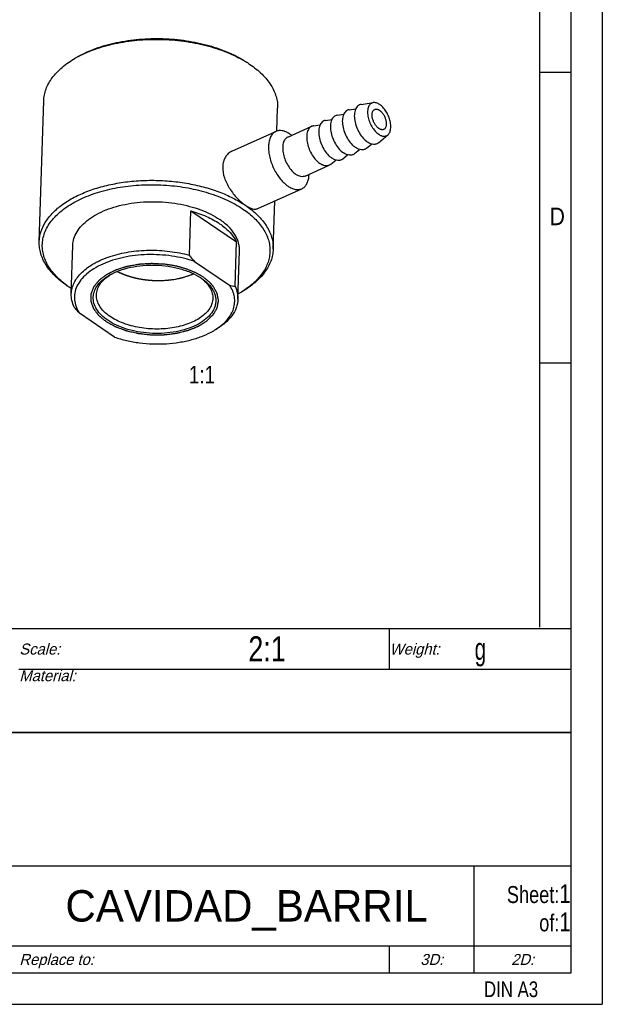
# Model space of a CAD drawing. Header units: millimetres. Extents: x 0 to 420, y 0 to 297.
# Tile 3 of 4: x 327 to 420, y 0 to 157. Entities that reach past the tile are written whole.
import ezdxf

# ---------------------------------------------------------------- set-up
doc = ezdxf.new("R2010")
doc.units = ezdxf.units.MM
doc.header["$LTSCALE"] = 23.1
doc.layers.get('0').update_dxf_attribs({"linetype": 'CONTINUOUS'})
doc.layers.add('02___PRT_ALL_AXES', color=7, linetype='CONTINUOUS')
doc.layers.add('035__NOTES', color=7, linetype='CONTINUOUS')
doc.styles.get("Standard").update_dxf_attribs({"font": 'txt', "width": 0.8})
doc.styles.add('TEXTSTYLE_2', font='txt', dxfattribs={"width": 0.9})
doc.styles.add('TEXTSTYLE_3', font='txt')
doc.styles.add('TEXTSTYLE_6', font='txt', dxfattribs={"width": 0.7})

# ---------------------------------------------------------------- blocks, each defined once
blk = doc.blocks.new('CAJETIN_BL0', base_point=(322.5, 148.5))
at = {"color": 7, "linetype": 'CONTINUOUS'}
for p, q in [((415, 292), (415, 5)), ((229.99, 59.76), (414.99, 59.76)), ((230, 43.25), (415, 43.25)), ((283.77, 22), (415.01, 22))]:
    blk.add_line(p, q, dxfattribs=at)

msp = doc.modelspace()

# ---------------------------------------------------------------- linework, layer by layer
at = {"color": 2, "linetype": 'CONTINUOUS'}
for p, q in [((420, 297), (420, 0)), ((410, 287), (410, 59.99)), ((410, 148.25), (415, 148.25)), ((350.4593, 117.694), (350.3892, 117.7018)), ((353.2917, 117.1313), (353.2198, 117.1522)), ((358.166, 114.1816), (358.1483, 114.2046)), ((410, 102), (415, 102)), ((230.0312, 59.7816), (415.0312, 59.7816)), ((386.1512, 53.2816), (386.1512, 59.7816)), ((415.0312, 5.0316), (415.0312, 59.7816)), ((327.2812, 53.2816), (415.0312, 53.2816)), ((230.0312, 43.2816), (415.0312, 43.2816)), ((230.0312, 22.0316), (415.0312, 22.0316)), ((399.6512, 5.0316), (399.6512, 22.0316)), ((230.0312, 9.2816), (415.0312, 9.2816)), ((386.1512, 5.0316), (386.1512, 9.2816)), ((230.0312, 5.0316), (415.0312, 5.0316)), ((0, 0), (420, 0))]:
    msp.add_line(p, q, dxfattribs=at)
at = {"color": 7, "linetype": 'CONTINUOUS'}
for p, q in [((415, 292), (415, 5)), ((363.822, 149.6069), (363.991, 149.4937)), ((354.3633, 119.1388), (354.5858, 126.1961)), ((354.5858, 126.1961), (361.8478, 121.2641)), ((361.6253, 114.2069), (361.8478, 121.2641)), ((355.1966, 118.1489), (360.7658, 114.3666)), ((341.7188, 115.9903), (341.7303, 115.9977)), ((341.7194, 115.99), (341.7303, 115.9977)), ((345.9591, 115.4923), (345.9733, 115.4891)), ((345.9733, 115.4891), (346.0569, 115.4709)), ((346.8932, 115.3154), (346.9855, 115.3011)), ((356.1766, 115.5441), (356.2653, 115.4849)), ((335.0835, 114.1854), (334.9145, 114.2986)), ((335.4461, 113.9458), (335.2827, 114.0552)), ((342.4627, 106.1228), (336.8936, 109.905)), ((20, 5), (415, 5))]:
    msp.add_line(p, q, dxfattribs=at)
for centre, radius, start, end in [((344.5072, 136.047), 16.6365, 118.351768, 119.845798), ((344.7983, 135.5125), 17.2451, 117.788893, 118.359575), ((354.5801, 135.6163), 16.7676, 56.552055, 58.024318), ((345.8141, 109.7028), 7.5036, 121.171191, 122.973331), ((351.6923, 109.5274), 7.4919, 53.272886, 54.919202), ((351.8567, 109.7488), 7.2162, 52.426786, 53.26788), ((352.0047, 109.9405), 6.974, 51.025629, 52.429998), ((362.6947, 122.3545), 8.2175, 256.42416, 262.522509), ((343.6244, 126.3493), 14.8569, 234.120789, 234.91083), ((343.8443, 126.6625), 15.2396, 234.91132, 235.819691), ((344.2913, 127.3296), 16.0426, 236.539704, 237.289608), ((354.3051, 127.031), 16.0633, 299.094592, 299.849822), ((354.6332, 126.4639), 15.4081, 299.841031, 301.460945), ((354.8246, 126.1494), 15.04, 301.464375, 301.625739), ((352.7403, 116.4901), 10.846, 299.842288, 302.147724), ((352.9991, 116.0711), 10.3535, 302.169017, 302.374023)]:
    msp.add_arc(centre, radius, start, end, dxfattribs=at)
for points, knots in [([(336.6052, 150.6936), (337.5137, 151.2149), (339.5244, 152.1216), (342.8172, 153.0456), (346.4063, 153.5674), (350.1393, 153.6642), (353.8589, 153.3324), (357.4079, 152.5855), (360.636, 151.4558), (362.5855, 150.4241), (363.4594, 149.8466)], [0, 0, 0, 0, 0.11226653, 0.23508111, 0.36554047, 0.49999898, 0.63445734, 0.76491622, 0.88772603, 1, 1, 1, 1]), ([(336.7584, 150.7688), (337.687, 151.2582), (339.7164, 152.1067), (343.0065, 152.9674), (346.5615, 153.4448), (350.2425, 153.5198), (353.9065, 153.1896), (357.4112, 152.467), (360.6199, 151.3805), (362.5739, 150.3927), (363.4595, 149.8398)], [0, 0, 0, 0, 0.11358069, 0.23684618, 0.36703304, 0.50076991, 0.63439888, 0.76427056, 0.8870367, 1, 1, 1, 1]), ([(331.2154, 143.691), (331.2254, 144.0084), (331.2991, 144.6485), (331.5676, 145.5905), (331.9912, 146.5095), (332.5652, 147.3975), (333.2839, 148.2474), (334.4585, 149.3512), (335.4912, 150.0544), (336.2278, 150.477)], [0, 0, 0, 0, 0.10819886, 0.21838584, 0.33238308, 0.45171477, 0.57754827, 0.71067946, 1, 1, 1, 1]), ([(363.991, 149.4937), (364.6752, 149.0291), (365.6268, 148.27), (366.6886, 147.1118), (367.3274, 146.2326), (367.8245, 145.3263), (368.175, 144.3997), (368.3752, 143.461), (368.4067, 142.83), (368.3969, 142.5186)], [0, 0, 0, 0, 0.28844836, 0.42133999, 0.54709929, 0.66653793, 0.78079271, 0.89135756, 1, 1, 1, 1]), ([(359.6614, 133.1874), (359.643, 132.6051), (359.8126, 131.6969), (360.2846, 130.5648), (360.7651, 129.7175), (361.3322, 128.924), (361.9554, 128.2058), (362.603, 127.5856), (363.0577, 127.2303), (363.2842, 127.0765)], [0, 0, 0, 0, 0.23784973, 0.36735623, 0.50060194, 0.63440572, 0.76500473, 0.88823715, 1, 1, 1, 1]), ([(330.5086, 121.2737), (330.5168, 121.5351), (330.5695, 122.0607), (330.8203, 123.1107), (331.4185, 124.406), (332.5312, 125.8363), (334.015, 127.1396), (335.8347, 128.2912), (337.9502, 129.2692), (340.315, 130.0532), (342.8768, 130.6263), (345.5785, 130.9757), (348.3593, 131.0938), (351.1569, 130.9777), (353.9081, 130.6302), (356.5511, 130.059), (359.0269, 129.2769), (361.2796, 128.3015), (362.6531, 127.5051), (363.2842, 127.0765)], [0, 0, 0, 0, 0.02076839, 0.04179767, 0.08551216, 0.13282855, 0.18472325, 0.24157688, 0.30328307, 0.36936426, 0.43906892, 0.5114497, 0.58542865, 0.65985443, 0.73355583, 0.80539395, 0.8743167, 0.9394165, 1, 1, 1, 1]), ([(334.9171, 114.3114), (334.23, 114.8085), (333.0079, 115.8604), (331.8469, 117.4562), (331.2802, 118.7809), (331.0356, 119.766), (330.9643, 120.7576), (331.0676, 121.7446), (331.3441, 122.7162), (331.953, 124.0087), (332.8955, 125.2008), (334.0788, 126.2583), (335.525, 127.3009), (337.6654, 128.4201), (340.5798, 129.4254), (343.8053, 130.0944), (347.2243, 130.4029), (350.7117, 130.3397), (354.1393, 129.9072), (357.3819, 129.1209), (360.3202, 128.0102), (362.0927, 127.031), (362.8898, 126.4896)], [0, 0, 0, 0, 0.05695484, 0.1074972, 0.13087235, 0.15335476, 0.17534818, 0.19730167, 0.21966822, 0.24286208, 0.29290314, 0.32028496, 0.34934342, 0.41242621, 0.48165505, 0.55578328, 0.63312445, 0.71173751, 0.78958667, 0.86469305, 0.93528747, 1, 1, 1, 1]), ([(363.2842, 127.0765), (363.9684, 126.6118), (364.92, 125.8528), (365.9818, 124.6946), (366.6206, 123.8154), (367.1177, 122.9091), (367.4682, 121.9825), (367.6684, 121.0437), (367.6999, 120.4127), (367.6901, 120.1014)], [0, 0, 0, 0, 0.28844836, 0.42133999, 0.54709929, 0.66653793, 0.78079271, 0.89135756, 1, 1, 1, 1]), ([(363.2842, 127.0765), (363.4675, 126.952), (363.8189, 126.7401), (364.3444, 126.5261), (364.7586, 126.462), (365.0494, 126.4961), (365.1792, 126.5387), (365.2395, 126.5658)], [0, 0, 0, 0, 0.31647474, 0.5841289, 0.80654765, 0.90547756, 1, 1, 1, 1]), ([(354.5858, 126.1961), (355.4323, 125.9615), (357.0221, 125.4072), (358.509, 124.6085), (359.1701, 124.1595)], [0, 0, 0, 0, 0.52362791, 1, 1, 1, 1]), ([(362.8898, 126.4896), (363.5469, 126.0434), (364.7324, 125.1002), (365.9266, 123.6831), (366.5909, 122.4954), (366.938, 121.6076), (367.1431, 120.7076), (367.2036, 119.8029), (367.1188, 118.9018), (366.8896, 118.0127), (366.5186, 117.1432), (366.0097, 116.3003), (365.3677, 115.4905), (364.3135, 114.4347), (363.3794, 113.7545), (362.7111, 113.343)], [0, 0, 0, 0, 0.14478993, 0.27461427, 0.33470445, 0.3921854, 0.44777395, 0.50232215, 0.55676333, 0.61203986, 0.66902797, 0.7284758, 0.79097375, 0.85693941, 1, 1, 1, 1]), ([(359.1701, 124.1595), (359.4728, 123.9539), (360.5281, 123.1617), (361.4323, 122.1257), (361.8478, 121.2641)], [0, 0, 0, 0, 0.27667442, 1, 1, 1, 1]), ([(334.9145, 114.2986), (334.2303, 114.7633), (333.2786, 115.5223), (332.2169, 116.6805), (331.5781, 117.5598), (331.0809, 118.466), (330.7304, 119.3926), (330.5303, 120.3314), (330.4988, 120.9624), (330.5086, 121.2737)], [0, 0, 0, 0, 0.28844836, 0.42133999, 0.54709929, 0.66653793, 0.78079271, 0.89135756, 1, 1, 1, 1]), ([(335.5994, 112.9685), (335.609, 113.2742), (335.6993, 113.8956), (336.0407, 114.7961), (336.5801, 115.6571), (337.3061, 116.4658), (338.2066, 117.2117), (339.2674, 117.8851), (340.4727, 118.4766), (342.2898, 119.16), (344.8022, 119.744), (347.9853, 120.0076), (351.2186, 119.8342), (353.3407, 119.4223), (354.3633, 119.1388)], [0, 0, 0, 0, 0.04196027, 0.08530487, 0.13120985, 0.18053139, 0.23377368, 0.29112403, 0.35250702, 0.41763717, 0.55709811, 0.70470219, 0.85442524, 1, 1, 1, 1]), ([(355.1966, 118.1489), (354.619, 118.347), (353.4202, 118.6899), (351.5588, 119.041), (349.6341, 119.2327), (347.691, 119.2608), (345.7741, 119.1245), (343.9277, 118.8271), (342.1942, 118.3752), (340.6131, 117.779), (339.2202, 117.0517), (338.0468, 116.2082), (337.1198, 115.2648), (336.4635, 114.2385), (336.1011, 113.1505), (336.0508, 112.0314), (336.3145, 110.9204), (336.675, 110.235), (336.8936, 109.905)], [0, 0, 0, 0, 0.07345285, 0.14970173, 0.22756987, 0.30581726, 0.38317879, 0.45843347, 0.53046003, 0.59830444, 0.66125595, 0.71894114, 0.7714402, 0.81941797, 0.86421876, 0.90779894, 0.95239346, 1, 1, 1, 1]), ([(354.3633, 119.1388), (354.4314, 119.054), (354.7033, 118.7191), (354.9827, 118.3903), (355.1966, 118.1489)], [0, 0, 0, 0, 0.2523012, 1, 1, 1, 1]), ([(367.6901, 120.1014), (367.6801, 119.784), (367.6064, 119.1438), (367.3379, 118.2019), (366.9142, 117.2828), (366.3403, 116.3949), (365.6216, 115.5449), (364.4469, 114.4412), (363.4142, 113.738), (362.6777, 113.3154)], [0, 0, 0, 0, 0.10819886, 0.21838584, 0.33238308, 0.45171477, 0.57754827, 0.71067946, 1, 1, 1, 1]), ([(341.712, 116.0003), (342.2013, 116.281), (343.2844, 116.7694), (345.058, 117.2671), (346.9912, 117.5481), (349.0019, 117.6003), (351.0054, 117.4216), (352.917, 117.0193), (354.6558, 116.4109), (355.706, 115.8553), (356.1767, 115.5442)], [0, 0, 0, 0, 0.11226745, 0.23508079, 0.36553835, 0.4999948, 0.63445105, 0.76491053, 0.88771903, 1, 1, 1, 1]), ([(341.3941, 108.7868), (341.0322, 109.0326), (340.3804, 109.553), (339.6188, 110.4696), (339.1577, 111.4574), (339.0294, 112.4843), (339.2484, 113.4981), (339.7948, 114.4489), (340.634, 115.3079), (341.3294, 115.7807), (341.712, 116.0003)], [0, 0, 0, 0, 0.14408505, 0.27294203, 0.38920448, 0.49828993, 0.60767684, 0.72474703, 0.85471552, 1, 1, 1, 1]), ([(339.5974, 112.8425), (339.6066, 113.1334), (339.7197, 113.7328), (340.1552, 114.5751), (340.8344, 115.3491), (341.4044, 115.7854), (341.7188, 115.9903)], [0, 0, 0, 0, 0.22171453, 0.45650546, 0.7141773, 1, 1, 1, 1]), ([(342.911, 116.5722), (342.9171, 116.5691), (342.9255, 116.5647), (342.9328, 116.5609), (342.9437, 116.5552), (342.9593, 116.5473), (342.9748, 116.5393), (342.9857, 116.5336), (342.9906, 116.5312), (342.997, 116.5279), (343.0035, 116.5246), (343.0064, 116.5231), (343.0172, 116.5177), (343.029, 116.5117), (343.0409, 116.5057), (343.0542, 116.499), (343.0615, 116.4953), (343.0688, 116.4917), (343.076, 116.4881), (343.0834, 116.4844), (343.1045, 116.474), (343.1196, 116.4666), (343.1324, 116.4602)], [0, 0, 0, 0, 0.125, 0.15625, 0.1875, 0.25, 0.3125, 0.34375, 0.375, 0.4375, 0.46875, 0.5, 0.53125, 0.5625, 0.625, 0.65625, 0.6875, 0.75, 0.8125, 0.84375, 0.875, 1, 1, 1, 1]), ([(343.1324, 116.4602), (343.151, 116.4512), (343.1753, 116.4394), (343.2014, 116.4267), (343.2251, 116.4154), (343.2698, 116.3942), (343.3322, 116.3648), (343.4334, 116.318), (343.5251, 116.2777), (343.6004, 116.2446), (343.6591, 116.2196), (343.7052, 116.2001), (343.7354, 116.1873)], [0, 0, 0, 0, 0.125, 0.15625, 0.1875, 0.25, 0.375, 0.5, 0.75, 0.8125, 0.875, 1, 1, 1, 1]), ([(343.7354, 116.1873), (343.7819, 116.1683), (343.8411, 116.1444), (343.9087, 116.1166), (343.9613, 116.0961), (344.0294, 116.07), (344.0973, 116.0436), (344.1502, 116.0234), (344.1972, 116.0065), (344.2455, 115.9888), (344.2941, 115.9711), (344.3281, 115.9584), (344.3721, 115.9435), (344.4273, 115.9243), (344.4829, 115.9052), (344.5399, 115.8853), (344.5906, 115.8685), (344.6523, 115.8486), (344.7135, 115.8285), (344.7649, 115.8119), (344.826, 115.7933), (344.8991, 115.7708), (344.9586, 115.7525), (344.9882, 115.7434)], [0, 0, 0, 0, 0.125, 0.15625, 0.1875, 0.25, 0.3125, 0.34375, 0.375, 0.4375, 0.46875, 0.5, 0.53125, 0.5625, 0.625, 0.65625, 0.6875, 0.75, 0.8125, 0.84375, 0.875, 0.9375, 1, 1, 1, 1]), ([(354.6102, 116.0209), (354.6231, 116.026), (354.6402, 116.0328), (354.6578, 116.0397), (354.6758, 116.047), (354.7103, 116.0609), (354.7481, 116.0762), (354.7819, 116.0902), (354.8004, 116.0979), (354.8165, 116.1045), (354.8242, 116.1078), (354.8373, 116.1133), (354.8502, 116.1188), (354.8617, 116.1236), (354.8793, 116.1311), (354.9129, 116.1455), (354.9602, 116.1659), (355.0015, 116.1842), (355.0217, 116.193)], [0, 0, 0, 0, 0.125, 0.15625, 0.1875, 0.25, 0.375, 0.4375, 0.46875, 0.5, 0.53125, 0.5625, 0.625, 0.65625, 0.6875, 0.75, 0.875, 1, 1, 1, 1]), ([(356.2653, 115.4849), (356.6542, 115.2207), (357.3491, 114.6599), (358.0248, 113.8022), (358.3688, 113.085), (358.5273, 112.5508), (358.591, 112.0114), (358.5585, 111.4729), (358.4306, 110.9415), (358.1281, 110.2335), (357.4988, 109.3891), (356.44, 108.5227), (355.101, 107.7977), (353.5302, 107.2374), (351.7845, 106.8608), (349.9283, 106.6818), (348.031, 106.7068), (346.1637, 106.935), (344.3959, 107.3579), (342.794, 107.9596), (341.8281, 108.492), (341.3941, 108.7868)], [0, 0, 0, 0, 0.05804159, 0.10948641, 0.133185, 0.15588108, 0.177968, 0.19989608, 0.22213101, 0.24510902, 0.29456186, 0.35029041, 0.41281933, 0.481636, 0.55551104, 0.63274666, 0.7113718, 0.78930899, 0.86453459, 0.93523335, 1, 1, 1, 1]), ([(344.9882, 115.7434), (345.0172, 115.7349), (345.0547, 115.724), (345.0961, 115.7118), (345.1312, 115.7019), (345.1774, 115.6889), (345.2236, 115.6758), (345.2588, 115.666), (345.2869, 115.6585), (345.3167, 115.6503), (345.3467, 115.6422), (345.3668, 115.6367), (345.3966, 115.629), (345.4331, 115.6195), (345.4699, 115.6099), (345.5084, 115.5998), (345.5396, 115.5919), (345.5765, 115.5827), (345.6132, 115.5735), (345.6447, 115.5657), (345.6848, 115.5561), (345.7319, 115.5448), (345.7705, 115.5355), (345.7897, 115.5309)], [0, 0, 0, 0, 0.125, 0.15625, 0.1875, 0.25, 0.3125, 0.34375, 0.375, 0.4375, 0.46875, 0.5, 0.53125, 0.5625, 0.625, 0.65625, 0.6875, 0.75, 0.8125, 0.84375, 0.875, 0.9375, 1, 1, 1, 1]), ([(345.7897, 115.5309), (345.8148, 115.5251), (345.8457, 115.5179), (345.8845, 115.509), (345.907, 115.5039), (345.9389, 115.4968), (345.9591, 115.4923)], [0, 0, 0, 0, 0.5, 0.625, 0.75, 1, 1, 1, 1]), ([(346.0569, 115.4709), (346.0722, 115.4677), (346.1026, 115.4612), (346.1413, 115.4531), (346.1672, 115.4477), (346.184, 115.4442), (346.2085, 115.4392), (346.2312, 115.4346), (346.2536, 115.4301), (346.2729, 115.4261), (346.2824, 115.4243), (346.2984, 115.4211), (346.3141, 115.418), (346.328, 115.4152), (346.3496, 115.4111), (346.3912, 115.4031), (346.448, 115.3922), (346.4919, 115.3841), (346.514, 115.38)], [0, 0, 0, 0, 0.125, 0.25, 0.3125, 0.34375, 0.375, 0.4375, 0.46875, 0.5, 0.53125, 0.5625, 0.625, 0.65625, 0.6875, 0.75, 0.875, 1, 1, 1, 1]), ([(346.9855, 115.3011), (347.0012, 115.2988), (347.0221, 115.2957), (347.0435, 115.2924), (347.0656, 115.2892), (347.0957, 115.2849), (347.1258, 115.2805), (347.1479, 115.2773), (347.1622, 115.2754), (347.1783, 115.2731), (347.1947, 115.2708), (347.2044, 115.2694), (347.2243, 115.2668), (347.2475, 115.2637), (347.2708, 115.2605), (347.2961, 115.2571), (347.3135, 115.2549), (347.3327, 115.2524), (347.3519, 115.2499), (347.3695, 115.2476), (347.3962, 115.2443), (347.4264, 115.2406), (347.4515, 115.2375), (347.4639, 115.2359)], [0, 0, 0, 0, 0.125, 0.15625, 0.1875, 0.25, 0.3125, 0.34375, 0.375, 0.4375, 0.46875, 0.5, 0.53125, 0.5625, 0.625, 0.65625, 0.6875, 0.75, 0.8125, 0.84375, 0.875, 0.9375, 1, 1, 1, 1]), ([(347.4639, 115.2359), (347.4719, 115.235), (347.483, 115.2336), (347.4927, 115.2325), (347.5071, 115.2308), (347.5359, 115.2274), (347.5751, 115.2229), (347.6231, 115.2174), (347.6707, 115.2122), (347.7111, 115.208), (347.7382, 115.2051), (347.7555, 115.2033), (347.7916, 115.1997), (347.8191, 115.1969), (347.8419, 115.1946)], [0, 0, 0, 0, 0.125, 0.15625, 0.1875, 0.25, 0.375, 0.5, 0.625, 0.75, 0.8125, 0.84375, 0.875, 1, 1, 1, 1]), ([(348.2312, 115.1614), (348.2473, 115.1602), (348.2686, 115.1587), (348.2905, 115.1571), (348.313, 115.1556), (348.3562, 115.1527), (348.416, 115.1489), (348.4887, 115.1444), (348.561, 115.1405), (348.6219, 115.1374), (348.6634, 115.1353), (348.6888, 115.1341), (348.7366, 115.1322), (348.774, 115.1305), (348.8046, 115.1292)], [0, 0, 0, 0, 0.125, 0.15625, 0.1875, 0.25, 0.375, 0.5, 0.625, 0.75, 0.8125, 0.84375, 0.875, 1, 1, 1, 1]), ([(350.9281, 115.1839), (350.9439, 115.1854), (350.9649, 115.1874), (350.9864, 115.1893), (351.0085, 115.1915), (351.0509, 115.1957), (351.1095, 115.2016), (351.1805, 115.209), (351.251, 115.2168), (351.3102, 115.2236), (351.3505, 115.2283), (351.3753, 115.2313), (351.4225, 115.2372), (351.4593, 115.2417), (351.4895, 115.2455)], [0, 0, 0, 0, 0.125, 0.15625, 0.1875, 0.25, 0.375, 0.5, 0.625, 0.75, 0.8125, 0.84375, 0.875, 1, 1, 1, 1]), ([(352.5939, 115.4295), (352.6311, 115.4374), (352.6786, 115.4476), (352.7325, 115.4588), (352.7753, 115.4684), (352.8537, 115.486), (352.9635, 115.5112), (353.0954, 115.5426), (353.2253, 115.5757), (353.3335, 115.6042), (353.4079, 115.6241), (353.452, 115.6361), (353.5269, 115.6576), (353.587, 115.6746), (353.6359, 115.6885)], [0, 0, 0, 0, 0.125, 0.15625, 0.1875, 0.25, 0.375, 0.5, 0.625, 0.75, 0.8125, 0.84375, 0.875, 1, 1, 1, 1]), ([(356.3912, 115.3623), (356.6596, 115.1451), (357.1418, 114.6911), (357.6975, 113.9166), (358.0321, 113.099), (358.0968, 112.5327), (358.0882, 112.2594)], [0, 0, 0, 0, 0.28311212, 0.53990774, 0.77584273, 1, 1, 1, 1]), ([(358.5428, 107.3268), (358.894, 107.5494), (359.3918, 107.9086), (359.9839, 108.4465), (360.4886, 108.9846), (361.0025, 109.6958), (361.4164, 110.6158), (361.6033, 111.5689), (361.5563, 112.5333), (361.278, 113.4859), (360.9563, 114.079), (360.7658, 114.3666)], [0, 0, 0, 0, 0.14929237, 0.21955976, 0.28700045, 0.41402456, 0.53272904, 0.64650183, 0.7595188, 0.87612997, 1, 1, 1, 1]), ([(336.0603, 110.895), (335.9021, 111.2229), (335.6587, 111.9009), (335.5884, 112.6194), (335.5994, 112.9685)], [0, 0, 0, 0, 0.51033966, 1, 1, 1, 1]), ([(341.7885, 109.3736), (341.4482, 109.6047), (340.835, 110.094), (340.1158, 110.9535), (339.743, 111.7406), (339.6082, 112.3738), (339.5925, 112.6876), (339.5974, 112.8425)], [0, 0, 0, 0, 0.28872835, 0.54722314, 0.78057686, 0.8912512, 1, 1, 1, 1]), ([(361.6253, 114.2069), (361.7834, 113.879), (362.0269, 113.201), (362.0972, 112.4825), (362.0862, 112.1334)], [0, 0, 0, 0, 0.51034029, 1, 1, 1, 1]), ([(358.0882, 112.2594), (358.0799, 111.9984), (357.9881, 111.4636), (357.6356, 110.702), (357.0823, 109.9903), (356.3444, 109.3423), (355.4394, 108.7696), (354.3874, 108.2832), (353.2113, 107.8933), (351.4856, 107.5074), (349.2023, 107.3194), (346.9064, 107.5082), (345.137, 107.8904), (343.9057, 108.2794), (342.7854, 108.7645), (342.1023, 109.1605), (341.7885, 109.3736)], [0, 0, 0, 0, 0.04171915, 0.08544976, 0.13278364, 0.18469741, 0.24157175, 0.30330028, 0.36940542, 0.43913549, 0.58541057, 0.73345803, 0.80532331, 0.87426839, 0.93939792, 1, 1, 1, 1]), ([(362.0862, 112.1334), (362.0791, 111.9073), (362.0265, 111.4512), (361.7673, 110.5407), (361.1395, 109.4289), (359.993, 108.2493), (359.0402, 107.6003), (358.5155, 107.2992)], [0, 0, 0, 0, 0.10830185, 0.21860242, 0.45158366, 0.71038451, 1, 1, 1, 1]), ([(336.8936, 109.905), (336.8228, 109.985), (336.5389, 110.3098), (336.2635, 110.642), (336.0603, 110.895)], [0, 0, 0, 0, 0.24757466, 1, 1, 1, 1]), ([(342.4627, 106.1228), (343.0961, 105.9055), (344.4141, 105.5355), (346.4619, 105.1764), (348.5752, 105.0088), (350.6955, 105.0374), (352.7643, 105.2614), (354.7251, 105.6748), (356.5237, 106.2659), (357.6291, 106.7905), (358.1374, 107.0823)], [0, 0, 0, 0, 0.12462768, 0.25422934, 0.38641093, 0.51862756, 0.64833618, 0.77313239, 0.89090348, 1, 1, 1, 1])]:
    msp.add_open_spline(points, degree=3, knots=knots, dxfattribs=at)
at = {"color": 2, "linetype": 'CONTINUOUS'}
for points, knots in [([(350.3892, 117.7018), (350.137, 117.7149), (349.7587, 117.7346), (349.2544, 117.7609), (348.9391, 117.7773), (348.687, 117.7906), (348.5293, 117.7983), (348.419, 117.8049), (348.3559, 117.8068), (348.2922, 117.8016), (348.2128, 117.7975), (348.0221, 117.7856), (347.7361, 117.7686), (347.3548, 117.7455), (346.9734, 117.7226), (346.6875, 117.7051), (346.4967, 117.6939), (346.4176, 117.6885), (346.3534, 117.686), (346.2924, 117.6765), (346.1871, 117.6565), (346.0359, 117.6297), (345.7945, 117.5859), (345.4926, 117.5314), (345.1907, 117.4768), (344.9492, 117.4331), (344.768, 117.4004), (344.6173, 117.3729), (344.5113, 117.3542), (344.4514, 117.3427), (344.4046, 117.3363), (344.3651, 117.3213), (344.3099, 117.3043), (344.2144, 117.2733), (344.0774, 117.2296), (343.9133, 117.1769), (343.6943, 117.1067), (343.4207, 117.0189), (343.1471, 116.9311), (342.928, 116.861), (342.7917, 116.8167), (342.695, 116.7867), (342.6418, 116.768), (342.5965, 116.7434), (342.5372, 116.7146), (342.4438, 116.6674), (342.3265, 116.6088), (342.1392, 116.5149), (341.9049, 116.3976), (341.6707, 116.2802), (341.4833, 116.1863), (341.3664, 116.1275), (341.2723, 116.0808), (341.2147, 116.051), (341.1659, 116.0285), (341.1269, 116.001), (341.0633, 115.9506), (340.97, 115.8799), (340.8591, 115.7945), (340.7479, 115.7092), (340.5997, 115.5955), (340.4514, 115.4817), (340.3033, 115.368), (340.192, 115.2827), (340.0998, 115.2115), (340.0343, 115.162), (339.9982, 115.1332), (339.9674, 115.1129), (339.9512, 115.0877), (339.9244, 115.0558), (339.88, 114.9992), (339.8153, 114.9187), (339.7382, 114.822), (339.6352, 114.693), (339.5322, 114.5641), (339.4293, 114.4352), (339.352, 114.3385), (339.2749, 114.2417), (339.2168, 114.1693), (339.1784, 114.1209), (339.1586, 114.0968), (339.1413, 114.0722), (339.1303, 114.037), (339.1124, 113.9939), (339.0861, 113.9243), (339.0524, 113.8376), (338.999, 113.6987), (338.9321, 113.5251), (338.8652, 113.3515), (338.8117, 113.2127), (338.7783, 113.1259), (338.7514, 113.0565), (338.7351, 113.013), (338.7226, 112.9827), (338.7172, 112.9653), (338.7182, 112.9473), (338.7173, 112.925), (338.7169, 112.8713), (338.7156, 112.7908), (338.7143, 112.6834), (338.7129, 112.5761), (338.711, 112.433), (338.7091, 112.2898), (338.7072, 112.1467), (338.7057, 112.0394), (338.7049, 111.9499), (338.7034, 111.8873), (338.7041, 111.8515), (338.7002, 111.8246), (338.7131, 111.7982), (338.7244, 111.7627), (338.7469, 111.7008), (338.7776, 111.6124), (338.8151, 111.5062), (338.8649, 111.3647), (338.9148, 111.2232), (338.9646, 111.0816), (339.0019, 110.9755), (339.0394, 110.8693), (339.0672, 110.7897), (339.0861, 110.7366), (339.095, 110.71), (339.1063, 110.6838), (339.1336, 110.6506), (339.1635, 110.6085), (339.2137, 110.5415), (339.2757, 110.4576), (339.3753, 110.3235), (339.4996, 110.1557), (339.624, 109.988), (339.7234, 109.8539), (339.7858, 109.7701), (339.8352, 109.7029), (339.8674, 109.6612), (339.89, 109.6271), (339.9155, 109.6037), (339.9435, 109.5809), (339.9982, 109.535), (340.0808, 109.4662), (340.1907, 109.3745), (340.3006, 109.2828), (340.4472, 109.1605), (340.7036, 108.9465), (340.9234, 108.7631), (341.07, 108.6408)], [0, 0, 0, 0, 0.03125, 0.046875, 0.0625, 0.0703125, 0.078125, 0.08203125, 0.08398438, 0.0859375, 0.08984375, 0.09375, 0.109375, 0.125, 0.140625, 0.15625, 0.16015625, 0.1640625, 0.16601562, 0.16796875, 0.171875, 0.1796875, 0.1875, 0.203125, 0.21875, 0.2265625, 0.234375, 0.2421875, 0.24609375, 0.24804688, 0.25, 0.25195312, 0.25390625, 0.2578125, 0.265625, 0.2734375, 0.28125, 0.296875, 0.3125, 0.3203125, 0.328125, 0.33203125, 0.33398438, 0.3359375, 0.33984375, 0.34375, 0.3515625, 0.359375, 0.375, 0.390625, 0.3984375, 0.40625, 0.41015625, 0.4140625, 0.41601562, 0.41796875, 0.421875, 0.4296875, 0.4375, 0.4453125, 0.453125, 0.46875, 0.4765625, 0.484375, 0.4921875, 0.49609375, 0.49804688, 0.5, 0.50195312, 0.50390625, 0.5078125, 0.515625, 0.5234375, 0.53125, 0.546875, 0.5546875, 0.5625, 0.5703125, 0.578125, 0.58007812, 0.58203125, 0.58398438, 0.5859375, 0.58984375, 0.59375, 0.6015625, 0.609375, 0.625, 0.640625, 0.6484375, 0.65625, 0.66015625, 0.6640625, 0.66601562, 0.66699219, 0.66796875, 0.66992188, 0.671875, 0.6796875, 0.6875, 0.6953125, 0.703125, 0.71875, 0.7265625, 0.734375, 0.7421875, 0.74609375, 0.74804688, 0.75, 0.75195312, 0.75390625, 0.7578125, 0.765625, 0.7734375, 0.78125, 0.796875, 0.8046875, 0.8125, 0.8203125, 0.828125, 0.83007812, 0.83203125, 0.83398438, 0.8359375, 0.83984375, 0.84375, 0.8515625, 0.859375, 0.875, 0.890625, 0.8984375, 0.90625, 0.91015625, 0.9140625, 0.91601562, 0.91796875, 0.91992188, 0.921875, 0.9296875, 0.9375, 0.9453125, 0.953125, 0.96875, 1, 1, 1, 1]), ([(353.2198, 117.1522), (353.1672, 117.1666), (353.0623, 117.1953), (352.9297, 117.2311), (352.8266, 117.2599), (352.7131, 117.2881), (352.5678, 117.3228), (352.423, 117.3583), (352.3087, 117.3853), (352.2007, 117.4075), (352.0914, 117.4311), (351.9814, 117.4541), (351.9023, 117.4718), (351.81, 117.4879), (351.6915, 117.5098), (351.542, 117.5374), (351.3627, 117.5692), (351.1809, 117.5959), (350.9994, 117.6252), (350.7591, 117.6567), (350.5793, 117.6789), (350.4593, 117.694)], [0, 0, 0, 0, 0.0625, 0.125, 0.15625, 0.1875, 0.25, 0.3125, 0.34375, 0.375, 0.4375, 0.46875, 0.5, 0.53125, 0.5625, 0.625, 0.6875, 0.75, 0.8125, 0.875, 1, 1, 1, 1]), ([(356.5894, 115.6308), (356.5328, 115.6669), (356.4197, 115.739), (356.2777, 115.829), (356.1795, 115.8921), (356.1215, 115.9281), (356.0561, 115.9637), (355.9769, 116.0084), (355.8487, 116.0797), (355.7216, 116.1515), (355.5921, 116.2219), (355.4544, 116.2873), (355.3189, 116.3544), (355.1827, 116.42), (355.0807, 116.4721), (354.9783, 116.5135), (354.842, 116.5725), (354.7052, 116.6303), (354.5867, 116.6814), (354.5172, 116.7103), (354.4025, 116.7518), (354.2346, 116.8148), (354.0472, 116.885), (353.8949, 116.9399), (353.7324, 116.9902), (353.5327, 117.0546), (353.3719, 117.1057), (353.2917, 117.1313)], [0, 0, 0, 0, 0.0625, 0.125, 0.15625, 0.171875, 0.1875, 0.21875, 0.25, 0.3125, 0.34375, 0.375, 0.4375, 0.46875, 0.5, 0.53125, 0.5625, 0.625, 0.65625, 0.671875, 0.6875, 0.75, 0.8125, 0.84375, 0.875, 0.9375, 1, 1, 1, 1]), ([(358.1483, 114.2046), (358.124, 114.2343), (358.0756, 114.2936), (358.0139, 114.3681), (357.967, 114.4268), (357.9112, 114.4887), (357.8379, 114.5672), (357.7534, 114.6614), (357.6608, 114.7536), (357.5652, 114.8448), (357.4738, 114.9373), (357.3687, 115.0255), (357.2677, 115.1149), (357.1639, 115.2034), (357.0522, 115.2891), (356.945, 115.3759), (356.7886, 115.4895), (356.6688, 115.5742), (356.5894, 115.6308)], [0, 0, 0, 0, 0.0625, 0.125, 0.15625, 0.1875, 0.25, 0.3125, 0.375, 0.4375, 0.5, 0.5625, 0.625, 0.6875, 0.75, 0.8125, 0.875, 1, 1, 1, 1]), ([(341.07, 108.6408), (341.1779, 108.5805), (341.3939, 108.4599), (341.7178, 108.2791), (341.9878, 108.1284), (342.2037, 108.0079), (342.3386, 107.9325), (342.4333, 107.8798), (342.487, 107.8495), (342.5214, 107.8311), (342.5471, 107.8152), (342.5792, 107.8036), (342.6344, 107.7827), (342.7454, 107.7414), (342.9036, 107.682), (343.1571, 107.5872), (343.4104, 107.4924), (343.6638, 107.3976), (343.8537, 107.3265), (344.0122, 107.2674), (344.1386, 107.2196), (344.2186, 107.1909), (344.2801, 107.1652), (344.3509, 107.1497), (344.4732, 107.1207), (344.7189, 107.064), (345.0692, 106.9823), (345.4898, 106.8845), (345.8054, 106.8114), (346.0156, 106.7622), (346.1211, 106.7384), (346.2076, 106.7159), (346.2824, 106.7092), (346.3562, 106.7006), (346.4488, 106.6905), (346.5968, 106.674), (346.8558, 106.6452), (347.2258, 106.6041), (347.5958, 106.5629), (347.8919, 106.5302), (348.0583, 106.5112), (348.1694, 106.4994), (348.243, 106.4895), (348.3388, 106.4922), (348.4529, 106.4918), (348.6814, 106.4929), (349.0241, 106.4938), (349.4811, 106.4954), (349.8618, 106.4969), (350.1285, 106.4974), (350.2616, 106.4984), (350.3381, 106.4978), (350.4098, 106.5088), (350.501, 106.5185), (350.6461, 106.5364), (350.9005, 106.5667), (351.2636, 106.6104), (351.6268, 106.654), (351.9173, 106.6889), (352.0988, 106.7107), (352.2261, 106.7258), (352.2895, 106.7337), (352.326, 106.7377), (352.3756, 106.7518), (352.4522, 106.7695), (352.5868, 106.8035), (352.7555, 106.8451), (353.0252, 106.9123), (353.295, 106.9793), (353.5647, 107.0463), (353.7671, 107.0966), (353.9354, 107.1387), (354.0538, 107.1676), (354.1206, 107.185), (354.1733, 107.1956), (354.2158, 107.2157), (354.2759, 107.2391), (354.3796, 107.2817), (354.5285, 107.3418), (354.7069, 107.4142), (354.9448, 107.5107), (355.1827, 107.6071), (355.4206, 107.7036), (355.5694, 107.7638), (355.6733, 107.8062), (355.733, 107.8301), (355.7696, 107.8456), (355.8006, 107.8567), (355.8251, 107.8726), (355.869, 107.8996), (355.956, 107.9541), (356.0807, 108.0316), (356.28, 108.1559), (356.4793, 108.2801), (356.6786, 108.4044), (356.8283, 108.4975), (356.9525, 108.5753), (357.0529, 108.6372), (357.1134, 108.6766), (357.1668, 108.7064), (357.202, 108.7426), (357.2666, 108.8047), (357.3574, 108.8941), (357.4669, 109.0011), (357.6128, 109.1439), (357.7587, 109.2866), (357.9046, 109.4294), (357.9956, 109.5186), (358.069, 109.5899), (358.1225, 109.6437), (358.1718, 109.6874), (358.1916, 109.7274), (358.2149, 109.7666), (358.2427, 109.8158), (358.288, 109.8944), (358.3669, 110.0321), (358.4798, 110.2288), (358.5925, 110.4254), (358.6716, 110.5631), (358.7166, 110.6417), (358.7451, 110.6908), (358.7669, 110.7303), (358.7925, 110.7692), (358.7981, 110.8215), (358.811, 110.8833), (358.826, 110.9661), (358.8455, 111.0695), (358.8764, 111.235), (358.9073, 111.4005), (358.9382, 111.5659), (358.9615, 111.69), (358.9787, 111.7831), (358.9905, 111.8451), (358.9959, 111.8762), (359.003, 111.9071), (358.9911, 111.9498), (358.9836, 112.0027), (358.9674, 112.0876), (358.9486, 112.1937), (358.9255, 112.321), (358.8948, 112.4907), (358.864, 112.6604), (358.8334, 112.8301), (358.814, 112.9361), (358.8009, 113.0104), (358.7937, 113.0475), (358.7906, 113.0688), (358.7772, 113.0889), (358.764, 113.1144), (358.7408, 113.155), (358.7012, 113.2262), (358.6441, 113.3278), (358.5531, 113.4904), (358.4392, 113.6937), (358.3026, 113.9376), (358.2115, 114.1003), (358.166, 114.1816)], [0, 0, 0, 0, 0.015625, 0.03125, 0.046875, 0.0546875, 0.0625, 0.06640625, 0.06835938, 0.0703125, 0.07128906, 0.07226562, 0.07421875, 0.078125, 0.0859375, 0.09375, 0.109375, 0.1171875, 0.125, 0.1328125, 0.13671875, 0.140625, 0.14257812, 0.14453125, 0.1484375, 0.15625, 0.171875, 0.1875, 0.203125, 0.20703125, 0.2109375, 0.21484375, 0.21679688, 0.21875, 0.22265625, 0.2265625, 0.234375, 0.25, 0.265625, 0.2734375, 0.28125, 0.28320312, 0.28515625, 0.2890625, 0.29296875, 0.296875, 0.3125, 0.328125, 0.34375, 0.3515625, 0.35546875, 0.35742188, 0.359375, 0.36328125, 0.3671875, 0.375, 0.390625, 0.40625, 0.4140625, 0.421875, 0.42578125, 0.42773438, 0.42871094, 0.4296875, 0.43359375, 0.4375, 0.4453125, 0.453125, 0.46875, 0.4765625, 0.484375, 0.4921875, 0.49609375, 0.49804688, 0.5, 0.50195312, 0.50390625, 0.5078125, 0.515625, 0.5234375, 0.53125, 0.546875, 0.5546875, 0.5625, 0.56640625, 0.56835938, 0.5703125, 0.57128906, 0.57226562, 0.57421875, 0.578125, 0.5859375, 0.59375, 0.609375, 0.6171875, 0.625, 0.6328125, 0.63671875, 0.640625, 0.64257812, 0.64453125, 0.6484375, 0.65625, 0.6640625, 0.671875, 0.6875, 0.6953125, 0.703125, 0.70703125, 0.7109375, 0.71484375, 0.71679688, 0.71875, 0.72265625, 0.7265625, 0.734375, 0.75, 0.765625, 0.7734375, 0.77734375, 0.78125, 0.78320312, 0.78515625, 0.7890625, 0.79296875, 0.796875, 0.8046875, 0.8125, 0.828125, 0.8359375, 0.84375, 0.8515625, 0.85351562, 0.85546875, 0.85742188, 0.859375, 0.86328125, 0.8671875, 0.875, 0.8828125, 0.890625, 0.90625, 0.9140625, 0.921875, 0.92578125, 0.92773438, 0.92871094, 0.9296875, 0.93164062, 0.93359375, 0.9375, 0.9453125, 0.953125, 0.96875, 0.984375, 1, 1, 1, 1])]:
    msp.add_open_spline(points, degree=3, knots=knots, dxfattribs=at)
at = {"color": 7, "linetype": 'CONTINUOUS'}
for points in [[(353.6359, 115.6885), (353.7478, 115.7219), (353.9709, 115.7896), (354.1863, 115.8642), (354.2939, 115.9022)], [(354.2939, 115.9022), (354.4004, 115.9406), (354.5047, 115.9797), (354.6102, 116.0209)], [(346.514, 115.38), (346.5761, 115.3688), (346.7003, 115.3465), (346.8255, 115.3262), (346.8932, 115.3154)], [(347.8419, 115.1946), (347.9059, 115.1885), (348.034, 115.1766), (348.1624, 115.1666), (348.2312, 115.1614)], [(348.8046, 115.1292), (349.0628, 115.1202), (349.3207, 115.1163), (349.5794, 115.1173)], [(349.5794, 115.1173), (349.7083, 115.1189), (349.966, 115.1229), (350.2223, 115.135), (350.3541, 115.1418)], [(350.3541, 115.1418), (350.5458, 115.153), (350.7352, 115.1668), (350.9281, 115.1839)], [(351.4895, 115.2455), (351.5518, 115.2535), (351.6131, 115.2618), (351.6768, 115.2707)], [(351.6768, 115.2707), (351.8313, 115.2933), (352.1397, 115.34), (352.4406, 115.3987), (352.5939, 115.4295)]]:
    msp.add_open_spline(points, degree=3, dxfattribs=at)
at = {"layer": '02___PRT_ALL_AXES', "color": 7, "linetype": 'CONTINUOUS'}
for p, q in [((330.5086, 121.2737), (331.2154, 143.691)), ((368.2825, 138.8895), (368.3969, 142.5186)), ((381.673, 143.1342), (383.607, 143.4096)), ((377.8599, 141.4168), (378.893, 141.5639)), ((379.7664, 142.2755), (380.7996, 142.4226)), ((370.0023, 137.9238), (373.8154, 139.6412)), ((374.099, 139.7228), (375.1321, 139.8699)), ((376.0055, 140.5816), (376.9951, 140.7225)), ((361.1328, 135.6837), (368.125, 138.833)), ((370.2648, 138.4553), (370.6366, 138.2095)), ((384.4311, 137.0107), (385.919, 138.2766)), ((382.5245, 136.152), (383.3197, 136.8285)), ((378.7636, 134.4581), (379.5251, 135.1059)), ((380.6179, 135.2933), (381.4131, 135.9698)), ((372.7949, 131.7236), (376.608, 133.4411)), ((376.857, 133.5993), (377.6522, 134.2759)), ((373.3669, 131.568), (373.4292, 132.0093)), ((365.2395, 126.5658), (372.2318, 129.7152)), ((367.6901, 120.1014), (367.9322, 127.7786)), ((335.5994, 112.9685), (335.8428, 120.69)), ((362.0862, 112.1334), (362.3297, 119.8549))]:
    msp.add_line(p, q, dxfattribs=at)
for points, knots in [([(381.673, 143.1342), (381.5736, 143.12), (381.3772, 143.0639), (381.1167, 142.8932), (380.9037, 142.6455), (380.7424, 142.3303), (380.6348, 141.9564), (380.5624, 141.3691), (380.6258, 140.5499), (380.9042, 139.5488), (381.3626, 138.5851), (381.9557, 137.7529), (382.4418, 137.3028), (382.6968, 137.1297)], [0, 0, 0, 0, 0.04212465, 0.08429909, 0.12889288, 0.17770595, 0.23175287, 0.29131499, 0.42524083, 0.573218, 0.72530027, 0.87068001, 1, 1, 1, 1]), ([(383.6068, 143.4095), (383.5235, 143.3976), (383.3589, 143.3505), (383.1406, 143.2074), (382.962, 142.9997), (382.8269, 142.7355), (382.7368, 142.4221), (382.6761, 141.9298), (382.7293, 141.2431), (382.9627, 140.404), (383.3469, 139.5963), (383.8441, 138.8987), (384.2515, 138.5215), (384.4652, 138.3763)], [0, 0, 0, 0, 0.0421228, 0.08429755, 0.12889323, 0.17770894, 0.23175852, 0.29132288, 0.42525106, 0.57322748, 0.72530682, 0.87068291, 1, 1, 1, 1]), ([(384.6144, 143.1089), (384.5305, 143.1659), (384.3626, 143.2654), (384.1026, 143.3709), (383.8499, 143.423), (383.6846, 143.4206), (383.6068, 143.4095)], [0, 0, 0, 0, 0.28352015, 0.54321463, 0.78043898, 1, 1, 1, 1]), ([(385.9187, 138.2765), (385.9779, 138.3267), (386.0878, 138.4471), (386.2152, 138.6671), (386.3087, 138.9272), (386.3893, 139.3359), (386.3898, 139.9156), (386.2522, 140.6456), (385.9865, 141.3832), (385.6126, 142.0729), (385.1589, 142.6628), (384.8004, 142.9826), (384.6144, 143.1089)], [0, 0, 0, 0, 0.04231986, 0.08798533, 0.13787256, 0.19236044, 0.31454029, 0.4511859, 0.59576886, 0.74045788, 0.87738404, 1, 1, 1, 1]), ([(377.8599, 141.4168), (377.7605, 141.4026), (377.5641, 141.3464), (377.3036, 141.1757), (377.0905, 140.928), (376.9292, 140.6128), (376.8217, 140.239), (376.7493, 139.6517), (376.8127, 138.8325), (377.0911, 137.8313), (377.5495, 136.8677), (378.1426, 136.0354), (378.6287, 135.5853), (378.8836, 135.4122)], [0, 0, 0, 0, 0.04212465, 0.08429909, 0.12889288, 0.17770595, 0.23175287, 0.29131499, 0.42524083, 0.573218, 0.72530027, 0.87068001, 1, 1, 1, 1]), ([(379.7664, 142.2755), (379.6671, 142.2613), (379.4707, 142.2052), (379.2102, 142.0345), (378.9971, 141.7867), (378.8358, 141.4716), (378.7283, 141.0977), (378.6558, 140.5104), (378.7193, 139.6912), (378.9977, 138.69), (379.4561, 137.7264), (380.0491, 136.8941), (380.5353, 136.4441), (380.7902, 136.2709)], [0, 0, 0, 0, 0.04212465, 0.08429909, 0.12889288, 0.17770595, 0.23175287, 0.29131499, 0.42524083, 0.573218, 0.72530027, 0.87068001, 1, 1, 1, 1]), ([(385.2586, 139.147), (385.2165, 139.1281), (385.1248, 139.1007), (384.977, 139.0954), (384.8213, 139.1248), (384.5977, 139.212), (384.3184, 139.4068), (384.0168, 139.7328), (383.7555, 140.137), (383.5552, 140.5882), (383.4311, 141.0511), (383.4041, 141.3626), (383.4088, 141.5107)], [0, 0, 0, 0, 0.04113654, 0.08414651, 0.1305508, 0.18130534, 0.29691949, 0.42999015, 0.57485693, 0.72368185, 0.86797586, 1, 1, 1, 1]), ([(383.4088, 141.5107), (383.4118, 141.6069), (383.4316, 141.788), (383.5117, 142.0329), (383.6401, 142.2246), (383.7589, 142.3102), (383.821, 142.3381)], [0, 0, 0, 0, 0.29754994, 0.55960127, 0.78952499, 1, 1, 1, 1]), ([(383.821, 142.3381), (383.8631, 142.3571), (383.9548, 142.3844), (384.1026, 142.3898), (384.2584, 142.3604), (384.4819, 142.2732), (384.7612, 142.0784), (385.0629, 141.7524), (385.3241, 141.3482), (385.5244, 140.8969), (385.6485, 140.4341), (385.6755, 140.1226), (385.6708, 139.9744)], [0, 0, 0, 0, 0.04113654, 0.08414651, 0.1305508, 0.18130534, 0.29691949, 0.42999015, 0.57485693, 0.72368185, 0.86797586, 1, 1, 1, 1]), ([(373.8154, 139.6412), (373.7295, 139.6025), (373.5639, 139.4978), (373.359, 139.2739), (373.1988, 138.9891), (373.0412, 138.517), (372.9823, 137.8118), (373.1044, 136.8996), (373.4051, 135.9565), (373.8593, 135.063), (374.4274, 134.2955), (374.8844, 133.8801), (375.1227, 133.7182)], [0, 0, 0, 0, 0.04123942, 0.08454119, 0.13153374, 0.18320903, 0.30137295, 0.43720355, 0.58391607, 0.73258112, 0.87390283, 1, 1, 1, 1]), ([(374.099, 139.7228), (374.0742, 139.7193), (373.9772, 139.7021), (373.8825, 139.6714), (373.8154, 139.6412)], [0, 0, 0, 0, 0.2533729, 1, 1, 1, 1]), ([(376.0055, 140.5815), (375.9062, 140.5674), (375.7098, 140.5112), (375.4493, 140.3405), (375.2362, 140.0928), (375.0749, 139.7776), (374.9674, 139.4038), (374.8949, 138.8165), (374.9584, 137.9972), (375.2368, 136.9961), (375.6952, 136.0325), (376.2882, 135.2002), (376.7744, 134.7501), (377.0293, 134.577)], [0, 0, 0, 0, 0.04212465, 0.08429909, 0.12889288, 0.17770595, 0.23175287, 0.29131499, 0.42524083, 0.573218, 0.72530027, 0.87068001, 1, 1, 1, 1]), ([(385.6708, 139.9744), (385.6678, 139.8783), (385.648, 139.6972), (385.5679, 139.4523), (385.4395, 139.2605), (385.3207, 139.175), (385.2586, 139.147)], [0, 0, 0, 0, 0.29754994, 0.55960127, 0.78952499, 1, 1, 1, 1]), ([(368.125, 138.833), (368.0371, 138.7934), (367.8664, 138.6956), (367.5552, 138.4286), (367.2408, 137.9607), (367.0122, 137.2612), (366.9555, 136.7438), (366.9468, 136.4688)], [0, 0, 0, 0, 0.1042836, 0.21118721, 0.44095645, 0.70257866, 1, 1, 1, 1]), ([(370.2648, 138.4553), (370.0825, 138.5758), (369.7188, 138.7784), (369.1524, 138.9585), (368.611, 138.9883), (368.275, 138.9005), (368.125, 138.833)], [0, 0, 0, 0, 0.28984744, 0.548732, 0.7818529, 1, 1, 1, 1]), ([(370.0023, 137.9238), (369.9164, 137.8851), (369.7507, 137.7803), (369.5459, 137.5564), (369.3857, 137.2716), (369.228, 136.7995), (369.1691, 136.0944), (369.2912, 135.1822), (369.5919, 134.239), (370.0461, 133.3456), (370.6143, 132.578), (371.0713, 132.1626), (371.3096, 132.0008)], [0, 0, 0, 0, 0.04123942, 0.08454119, 0.13153374, 0.18320903, 0.30137295, 0.43720355, 0.58391607, 0.73258112, 0.87390283, 1, 1, 1, 1]), ([(384.4652, 138.3763), (384.5922, 138.2901), (384.8456, 138.1496), (385.2447, 138.0476), (385.6199, 138.0831), (385.8309, 138.2018), (385.9187, 138.2765)], [0, 0, 0, 0, 0.29443427, 0.5505338, 0.7788046, 1, 1, 1, 1]), ([(366.9468, 136.4688), (366.9379, 136.1847), (366.9669, 135.5929), (367.1286, 134.6948), (367.4044, 133.7808), (367.7841, 132.8852), (368.2532, 132.0417), (368.7945, 131.2816), (369.3874, 130.6335), (369.8248, 130.274), (370.0475, 130.1228)], [0, 0, 0, 0, 0.11664373, 0.24214387, 0.37358194, 0.50756155, 0.64049496, 0.76887232, 0.88953778, 1, 1, 1, 1]), ([(382.5245, 136.152), (382.4715, 136.1069), (382.3573, 136.027), (382.1649, 135.9441), (381.9565, 135.9009), (381.653, 135.8964), (381.2438, 136.0004), (380.9417, 136.168), (380.7902, 136.2709)], [0, 0, 0, 0, 0.11158025, 0.22184823, 0.3339162, 0.45064071, 0.70619018, 1, 1, 1, 1]), ([(384.4311, 137.0107), (384.3781, 136.9657), (384.2639, 136.8858), (384.0714, 136.8028), (383.8631, 136.7596), (383.5596, 136.7551), (383.1503, 136.8591), (382.8483, 137.0267), (382.6968, 137.1297)], [0, 0, 0, 0, 0.11158025, 0.22184823, 0.3339162, 0.45064071, 0.70619018, 1, 1, 1, 1]), ([(361.1328, 135.6837), (360.9206, 135.5881), (360.5162, 135.3209), (360.0488, 134.7407), (359.7449, 134.009), (359.6702, 133.4681), (359.6614, 133.1874)], [0, 0, 0, 0, 0.22915226, 0.46811891, 0.72347682, 1, 1, 1, 1]), ([(380.6179, 135.2933), (380.5649, 135.2482), (380.4508, 135.1683), (380.2583, 135.0854), (380.05, 135.0421), (379.7464, 135.0376), (379.3372, 135.1416), (379.0352, 135.3093), (378.8836, 135.4122)], [0, 0, 0, 0, 0.11158025, 0.22184823, 0.3339162, 0.45064071, 0.70619018, 1, 1, 1, 1]), ([(376.608, 133.4411), (376.504, 133.3943), (376.2704, 133.3342), (375.8941, 133.3581), (375.5008, 133.4882), (375.2489, 133.6326), (375.1227, 133.7182)], [0, 0, 0, 0, 0.21731372, 0.45003494, 0.70934672, 1, 1, 1, 1]), ([(376.857, 133.5993), (376.838, 133.5832), (376.7608, 133.5219), (376.6751, 133.4713), (376.608, 133.4411)], [0, 0, 0, 0, 0.253375, 1, 1, 1, 1]), ([(378.7636, 134.4581), (378.7106, 134.413), (378.5964, 134.3331), (378.404, 134.2502), (378.1956, 134.2069), (377.8921, 134.2024), (377.4828, 134.3064), (377.1808, 134.4741), (377.0293, 134.577)], [0, 0, 0, 0, 0.11158025, 0.22184823, 0.3339162, 0.45064071, 0.70619018, 1, 1, 1, 1]), ([(372.7949, 131.7236), (372.6909, 131.6768), (372.4573, 131.6167), (372.081, 131.6407), (371.6877, 131.7707), (371.4358, 131.9151), (371.3096, 132.0008)], [0, 0, 0, 0, 0.21731372, 0.45003494, 0.70934672, 1, 1, 1, 1]), ([(372.2318, 129.7152), (372.3817, 129.7827), (372.6701, 129.9762), (373.0065, 130.4014), (373.2471, 130.945), (373.3363, 131.3516), (373.3668, 131.568)], [0, 0, 0, 0, 0.2181373, 0.45126498, 0.71010601, 1, 1, 1, 1]), ([(370.0475, 130.1228), (370.2331, 129.9967), (370.6036, 129.7843), (371.1819, 129.5932), (371.7353, 129.5579), (372.0788, 129.6464), (372.2318, 129.7152)], [0, 0, 0, 0, 0.29072538, 0.54993978, 0.78269507, 1, 1, 1, 1]), ([(335.8428, 120.6896), (335.8545, 121.0635), (335.9861, 121.8296), (336.4908, 122.9205), (337.2834, 123.9401), (338.3403, 124.8683), (339.6366, 125.6888), (341.1436, 126.3856), (342.8282, 126.9441), (344.6532, 127.3524), (346.5778, 127.6013), (348.5588, 127.6855), (350.5517, 127.6028), (352.5117, 127.3552), (354.3945, 126.9484), (356.1582, 126.3912), (357.763, 125.6963), (358.7415, 125.129), (359.191, 124.8237)], [0, 0, 0, 0, 0.04170772, 0.08542572, 0.13274565, 0.18464428, 0.24150241, 0.30321376, 0.36930081, 0.43901193, 0.51139968, 0.58538597, 0.6598193, 0.73352829, 0.80537387, 0.87430378, 0.93941031, 1, 1, 1, 1]), ([(362.3297, 119.8552), (362.3366, 120.077), (362.3141, 120.5265), (362.1715, 121.1952), (361.9218, 121.8552), (361.4371, 122.7386), (360.5566, 123.7927), (359.6784, 124.4927), (359.191, 124.8237)], [0, 0, 0, 0, 0.10868738, 0.21929879, 0.33360208, 0.45309147, 0.71143252, 1, 1, 1, 1]), ([(342.9118, 116.5718), (343.3379, 116.3496), (344.2531, 115.9539), (345.7228, 115.5178), (347.2972, 115.2294), (348.9272, 115.0979), (350.5622, 115.1273), (352.1513, 115.3167), (353.6449, 115.6601), (354.5827, 115.9978), (355.0216, 116.193)], [0, 0, 0, 0, 0.11562914, 0.23911471, 0.36815407, 0.50005723, 0.63195292, 0.76097058, 0.88442249, 1, 1, 1, 1])]:
    msp.add_open_spline(points, degree=3, knots=knots, dxfattribs=at)

# ---------------------------------------------------------------- block references
at = {"color": 2, "linetype": 'CONTINUOUS'}
msp.add_blockref('CAJETIN_BL0', (322.5012, 148.5), dxfattribs=at)

# ---------------------------------------------------------------- texts
at = {"color": 2, "linetype": 'CONTINUOUS', "insert": (411.625, 126.7152), "char_height": 2.8, "width": 2.52, "attachment_point": 1, "line_spacing_factor": 0.9, "style": 'TEXTSTYLE_2'}
msp.add_mtext('D', dxfattribs=at)
at = {"color": 2, "linetype": 'CONTINUOUS', "line_spacing_factor": 0.9}
for s, insert, char_height, width, attachment_point in [('1:1', (358.4509, 101.5476), 2.8, 6.72, 3), ('DIN A3', (401.1862, 3.6449), 2.5, 12, 1)]:
    msp.add_mtext(s, dxfattribs=dict(at, insert=insert, char_height=char_height, width=width, attachment_point=attachment_point))
at = {"layer": '035__NOTES', "color": 7, "linetype": 'CONTINUOUS', "insert": (366.7162, 58.5316), "char_height": 4, "width": 9.6, "attachment_point": 2, "line_spacing_factor": 0.9}
msp.add_mtext('2:1', dxfattribs=at)
at = {"layer": '035__NOTES', "color": 2, "linetype": 'CONTINUOUS', "char_height": 1.75, "line_spacing_factor": 0.9, "style": 'TEXTSTYLE_3'}
for s, insert, width, attachment_point in [('\\Q15.0;Scale:', (327.3437, 57.3758), 15.75, 1), ('\\Q15.0;Weight:', (386.2137, 57.3758), 18.375, 1), ('\\Q15.0;Material:', (327.3437, 53.1418), 23.625, 1), ('\\Q15.0;Replace to:', (327.3437, 8.0008), 28.875, 1), ('\\Q15.0;3D: ', (392.9012, 8.0008), 10.5, 2), ('\\Q15.0;2D: ', (407.3412, 8.0008), 10.5, 2)]:
    msp.add_mtext(s, dxfattribs=dict(at, insert=insert, width=width, attachment_point=attachment_point))
at = {"layer": '035__NOTES', "color": 7, "linetype": 'CONTINUOUS', "line_spacing_factor": 0.9}
for s, insert, char_height, width, attachment_point, style in [('g', (399.7137, 58.2816), 3.5, 2.45, 1, 'TEXTSTYLE_6'), ('CAVIDAD_BARRIL', (363.4662, 18.1566), 5, 70, 2, 'TEXTSTYLE_3')]:
    msp.add_mtext(s, dxfattribs=dict(at, insert=insert, char_height=char_height, width=width, attachment_point=attachment_point, style=style))
at = {"layer": '035__NOTES', "color": 2, "linetype": 'CONTINUOUS', "insert": (414.9687, 19.1066), "char_height": 2.7, "width": 15.36, "attachment_point": 3, "line_spacing_factor": 0.9}
msp.add_mtext('Sheet:\\H3.0;1\\P\\H2.7; of:\\H3.0;1', dxfattribs=at)

doc.saveas('drawing.dxf')
